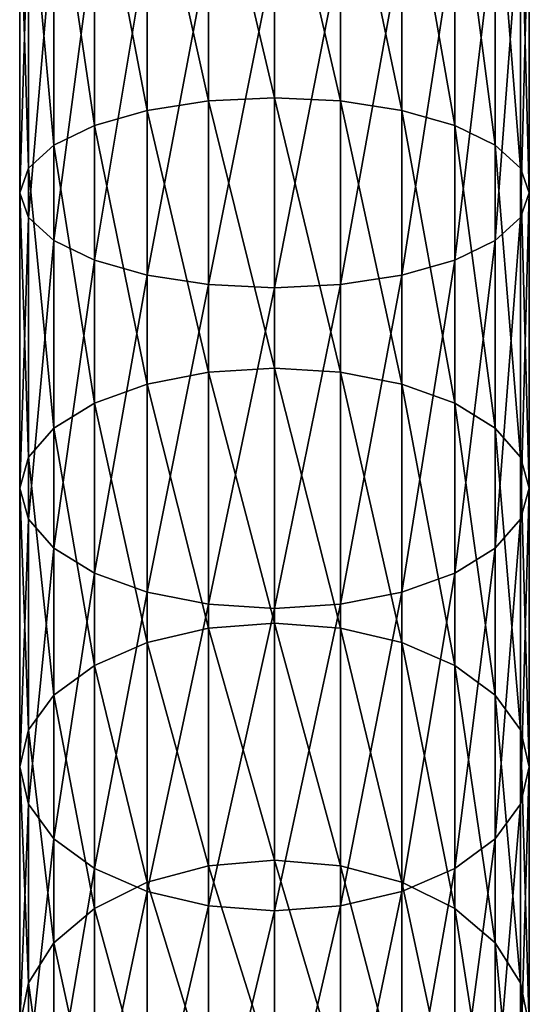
# Model space of a CAD drawing. Extents: x -0.027 to 0.027, y -0.191 to 0.071.
# Tile 4 of 256: x -0.01 to 0.01, y -0.136 to -0.098. Entities that reach past the tile are written whole.
import ezdxf

# ---------------------------------------------------------------- set-up
doc = ezdxf.new("R2010")
doc.units = 0
doc.layers.add('1838FG(2018)-1@1838FG(2018)', color=7, linetype='CONTINUOUS')

msp = doc.modelspace()

# ---------------------------------------------------------------- meshes
at = {"layer": '1838FG(2018)-1@1838FG(2018)'}
mesh = msp.add_polyface(dxfattribs=at)
corners = [(-0.002253, -0.091804, 0.166084), (-0.002258, -0.09179, 0.16619), (0.000957, -0.091845, 0.166192), (-0.002297, -0.089724, 0.315876), (0.000291, -0.10072, 0.311772), (0.000291, -0.089632, 0.315548), (-0.002297, -0.100847, 0.312088), (-0.004709, -0.089994, 0.316837), (-0.004709, -0.10122, 0.313015), (-0.00678, -0.090424, 0.318367), (-0.00678, -0.101813, 0.314489), (-0.008369, -0.090984, 0.320361), (-0.008369, -0.102586, 0.31641), (-0.009368, -0.091637, 0.322683), (-0.009368, -0.103486, 0.318648), (-0.009709, -0.092337, 0.325175), (-0.009709, -0.104452, 0.321049), (-0.009368, -0.093037, 0.327666), (-0.009368, -0.105418, 0.32345), (-0.008369, -0.09369, 0.329988), (-0.008369, -0.106318, 0.325688), (-0.00678, -0.09425, 0.331982), (-0.00678, -0.107091, 0.327609), (-0.004709, -0.09468, 0.333512), (-0.004709, -0.107684, 0.329084), (-0.002297, -0.09495, 0.334474), (-0.002297, -0.108057, 0.33001), (0.000291, -0.095043, 0.334802), (0.000291, -0.108185, 0.330327), (0.000291, -0.111335, 0.306817), (-0.002297, -0.111495, 0.307117), (-0.004709, -0.111966, 0.307998), (-0.00678, -0.112716, 0.3094), (-0.008369, -0.113692, 0.311226), (-0.009368, -0.114829, 0.313353), (-0.009709, -0.11605, 0.315636), (-0.009368, -0.11727, 0.317918), (-0.008369, -0.118407, 0.320045), (-0.002242, -0.091799, 0.165867), (0.000957, -0.091866, 0.165979), (0.000957, -0.091856, 0.165843), (-0.002247, -0.091808, 0.165976)]
mesh.append_faces([[corners[k] for k in face] for face in [(0, 1, 2, 2), (3, 4, 5, 5), (3, 6, 4, 4), (7, 6, 3, 3), (7, 8, 6, 6), (9, 8, 7, 7), (9, 10, 8, 8), (11, 10, 9, 9), (11, 12, 10, 10), (13, 12, 11, 11), (13, 14, 12, 12), (15, 14, 13, 13), (15, 16, 14, 14), (17, 16, 15, 15), (17, 18, 16, 16), (19, 18, 17, 17), (19, 20, 18, 18), (21, 20, 19, 19), (21, 22, 20, 20), (23, 22, 21, 21), (23, 24, 22, 22), (25, 24, 23, 23), (25, 26, 24, 24), (27, 26, 25, 25), (27, 28, 26, 26), (6, 29, 4, 4), (6, 30, 29, 29), (8, 30, 6, 6), (8, 31, 30, 30), (10, 31, 8, 8), (10, 32, 31, 31), (12, 32, 10, 10), (14, 33, 12, 12), (16, 34, 14, 14), (18, 35, 16, 16), (20, 36, 18, 18), (22, 37, 20, 20), (38, 39, 40, 40), (41, 39, 38, 38), (0, 39, 41, 41), (2, 39, 0, 0)]])
mesh = msp.add_polyface(dxfattribs=at)
corners = [(0.000957, -0.091845, 0.166192), (0.000818, -0.091814, 0.16639), (0.000956, -0.091814, 0.16639), (0.001095, -0.091813, 0.16639), (0.004171, -0.091758, 0.16619), (0.004165, -0.091772, 0.166084), (0.002879, -0.09495, 0.334474), (0.000291, -0.108185, 0.330327), (0.000291, -0.095043, 0.334802), (0.002879, -0.108057, 0.33001), (0.005291, -0.09468, 0.333512), (0.005291, -0.107684, 0.329084), (0.007362, -0.09425, 0.331982), (0.007362, -0.107091, 0.327609), (0.008951, -0.09369, 0.329988), (0.008951, -0.106318, 0.325688), (0.00995, -0.093037, 0.327666), (0.00995, -0.105418, 0.32345), (0.010291, -0.092337, 0.325175), (0.010291, -0.104452, 0.321049), (0.00995, -0.091637, 0.322683), (0.00995, -0.103486, 0.318648), (0.008951, -0.090984, 0.320361), (0.008951, -0.102586, 0.31641), (0.007362, -0.090424, 0.318367), (0.007362, -0.101813, 0.314489), (0.005291, -0.089994, 0.316837), (0.005291, -0.10122, 0.313015), (0.002879, -0.089724, 0.315876), (0.002879, -0.100847, 0.312088), (0.000291, -0.089632, 0.315548), (0.000291, -0.10072, 0.311772), (0.008951, -0.118407, 0.320045), (0.00995, -0.11727, 0.317918), (0.010291, -0.11605, 0.315636), (0.00995, -0.114829, 0.313353), (0.008951, -0.113692, 0.311226), (0.007362, -0.112716, 0.3094), (0.005291, -0.111966, 0.307998), (0.002879, -0.111495, 0.307117), (0.000291, -0.111335, 0.306817), (0.00416, -0.091776, 0.165976), (0.000957, -0.091856, 0.165843), (0.000957, -0.091866, 0.165979), (0.004154, -0.091767, 0.165867), (0.004148, -0.091741, 0.165757)]
mesh.append_faces([[corners[k] for k in face] for face in [(0, 1, 2, 2), (0, 2, 3, 3), (4, 5, 0, 0), (6, 7, 8, 8), (6, 9, 7, 7), (10, 9, 6, 6), (10, 11, 9, 9), (12, 11, 10, 10), (12, 13, 11, 11), (14, 13, 12, 12), (14, 15, 13, 13), (16, 15, 14, 14), (16, 17, 15, 15), (18, 17, 16, 16), (18, 19, 17, 17), (20, 19, 18, 18), (20, 21, 19, 19), (22, 21, 20, 20), (22, 23, 21, 21), (24, 23, 22, 22), (24, 25, 23, 23), (26, 25, 24, 24), (26, 27, 25, 25), (28, 27, 26, 26), (28, 29, 27, 27), (30, 29, 28, 28), (30, 31, 29, 29), (17, 32, 15, 15), (19, 33, 17, 17), (21, 34, 19, 19), (23, 35, 21, 21), (25, 36, 23, 23), (27, 37, 25, 25), (29, 38, 27, 27), (29, 39, 38, 38), (31, 39, 29, 29), (31, 40, 39, 39), (41, 42, 43, 43), (44, 45, 42, 42), (5, 43, 0, 0), (5, 41, 43, 43)]])
mesh = msp.add_polyface(dxfattribs=at)
corners = [(0.002879, -0.108057, 0.33001), (0.000291, -0.120765, 0.324454), (0.000291, -0.108185, 0.330327), (0.002879, -0.120604, 0.324154), (0.005291, -0.107684, 0.329084), (0.005291, -0.120133, 0.323273), (0.007362, -0.107091, 0.327609), (0.007362, -0.119384, 0.321871), (0.008951, -0.106318, 0.325688), (0.008951, -0.118407, 0.320045), (0.00995, -0.105418, 0.32345), (0.00995, -0.11727, 0.317918), (0.010291, -0.104452, 0.321049), (0.010291, -0.11605, 0.315636), (0.00995, -0.103486, 0.318648), (0.00995, -0.114829, 0.313353), (0.008951, -0.102586, 0.31641), (0.008951, -0.113692, 0.311226), (0.007362, -0.101813, 0.314489), (0.007362, -0.112716, 0.3094), (0.005291, -0.10122, 0.313015), (0.005291, -0.111966, 0.307998), (0.000291, -0.132635, 0.317254), (0.002879, -0.132442, 0.316973), (0.005291, -0.131879, 0.316148), (0.007362, -0.130982, 0.314836), (0.008951, -0.129813, 0.313126), (0.00995, -0.128453, 0.311135), (0.010291, -0.126992, 0.308998), (0.00995, -0.125532, 0.306861), (0.008951, -0.124171, 0.30487), (0.007362, -0.123003, 0.30316), (0.005291, -0.122106, 0.301848), (0.002879, -0.111495, 0.307117), (0.002879, -0.121542, 0.301023), (0.000291, -0.111335, 0.306817), (0.000291, -0.12135, 0.300742), (0.00995, -0.135469, 0.299248), (0.008951, -0.1339, 0.297416), (0.007362, -0.132553, 0.295843), (0.005291, -0.13152, 0.294636), (0.002879, -0.13087, 0.293877), (0.000291, -0.130649, 0.293618)]
mesh.append_faces([[corners[k] for k in face] for face in [(0, 1, 2, 2), (0, 3, 1, 1), (4, 3, 0, 0), (4, 5, 3, 3), (6, 5, 4, 4), (6, 7, 5, 5), (8, 7, 6, 6), (8, 9, 7, 7), (10, 11, 9, 9), (12, 13, 11, 11), (14, 15, 13, 13), (16, 17, 15, 15), (18, 19, 17, 17), (20, 21, 19, 19), (3, 22, 1, 1), (5, 23, 3, 3), (7, 24, 5, 5), (7, 25, 24, 24), (9, 25, 7, 7), (9, 26, 25, 25), (11, 26, 9, 9), (11, 27, 26, 26), (13, 27, 11, 11), (13, 28, 27, 27), (15, 28, 13, 13), (15, 29, 28, 28), (17, 29, 15, 15), (17, 30, 29, 29), (19, 30, 17, 17), (19, 31, 30, 30), (21, 31, 19, 19), (21, 32, 31, 31), (33, 32, 21, 21), (33, 34, 32, 32), (35, 34, 33, 33), (35, 36, 34, 34), (30, 37, 29, 29), (31, 38, 30, 30), (32, 39, 31, 31), (34, 40, 32, 32), (36, 41, 34, 34), (36, 42, 41, 41)]])
mesh = msp.add_polyface(dxfattribs=at)
corners = [(-0.008369, -0.102586, 0.31641), (-0.008369, -0.113692, 0.311226), (-0.00678, -0.112716, 0.3094), (-0.009368, -0.103486, 0.318648), (-0.009368, -0.114829, 0.313353), (-0.009709, -0.104452, 0.321049), (-0.009709, -0.11605, 0.315636), (-0.009368, -0.105418, 0.32345), (-0.009368, -0.11727, 0.317918), (-0.008369, -0.106318, 0.325688), (-0.008369, -0.118407, 0.320045), (-0.00678, -0.107091, 0.327609), (-0.00678, -0.119384, 0.321871), (-0.004709, -0.107684, 0.329084), (-0.004709, -0.120133, 0.323273), (-0.002297, -0.108057, 0.33001), (-0.002297, -0.120604, 0.324154), (0.000291, -0.108185, 0.330327), (0.000291, -0.120765, 0.324454), (-0.002297, -0.111495, 0.307117), (0.000291, -0.12135, 0.300742), (0.000291, -0.111335, 0.306817), (-0.002297, -0.121542, 0.301023), (-0.004709, -0.111966, 0.307998), (-0.004709, -0.122106, 0.301848), (-0.00678, -0.123003, 0.30316), (-0.008369, -0.124171, 0.30487), (-0.009368, -0.125532, 0.306861), (-0.009709, -0.126992, 0.308998), (-0.009368, -0.128453, 0.311135), (-0.008369, -0.129813, 0.313126), (-0.00678, -0.130982, 0.314836), (-0.004709, -0.131879, 0.316148), (-0.002297, -0.132442, 0.316973), (0.000291, -0.130649, 0.293618), (-0.002297, -0.13087, 0.293877), (-0.004709, -0.13152, 0.294636), (-0.00678, -0.132553, 0.295843), (-0.008369, -0.1339, 0.297416), (-0.009368, -0.135469, 0.299248)]
mesh.append_faces([[corners[k] for k in face] for face in [(0, 1, 2, 2), (3, 4, 1, 1), (5, 6, 4, 4), (7, 8, 6, 6), (9, 10, 8, 8), (11, 12, 10, 10), (13, 12, 11, 11), (13, 14, 12, 12), (15, 14, 13, 13), (15, 16, 14, 14), (17, 16, 15, 15), (17, 18, 16, 16), (19, 20, 21, 21), (19, 22, 20, 20), (23, 22, 19, 19), (23, 24, 22, 22), (2, 24, 23, 23), (2, 25, 24, 24), (1, 25, 2, 2), (1, 26, 25, 25), (4, 26, 1, 1), (4, 27, 26, 26), (6, 27, 4, 4), (6, 28, 27, 27), (8, 28, 6, 6), (8, 29, 28, 28), (10, 29, 8, 8), (10, 30, 29, 29), (12, 30, 10, 10), (12, 31, 30, 30), (14, 31, 12, 12), (14, 32, 31, 31), (16, 32, 14, 14), (18, 33, 16, 16), (22, 34, 20, 20), (22, 35, 34, 34), (24, 35, 22, 22), (25, 36, 24, 24), (26, 37, 25, 25), (27, 38, 26, 26), (28, 39, 27, 27)]])
mesh = msp.add_polyface(dxfattribs=at)
corners = [(0.002879, -0.120604, 0.324154), (0.002879, -0.132442, 0.316973), (0.000291, -0.132635, 0.317254), (0.005291, -0.120133, 0.323273), (0.005291, -0.131879, 0.316148), (0.000291, -0.143655, 0.308811), (0.002879, -0.143433, 0.308552), (0.005291, -0.142784, 0.307793), (0.007362, -0.130982, 0.314836), (0.007362, -0.14175, 0.306586), (0.008951, -0.129813, 0.313126), (0.008951, -0.140403, 0.305013), (0.00995, -0.128453, 0.311135), (0.00995, -0.138835, 0.30318), (0.010291, -0.126992, 0.308998), (0.010291, -0.137152, 0.301214), (0.00995, -0.125532, 0.306861), (0.00995, -0.135469, 0.299248), (0.008951, -0.124171, 0.30487), (0.008951, -0.1339, 0.297416), (0.007362, -0.123003, 0.30316), (0.007362, -0.132553, 0.295843), (0.005291, -0.122106, 0.301848), (0.005291, -0.13152, 0.294636), (0.002879, -0.121542, 0.301023), (0.002879, -0.13087, 0.293877), (0.005291, -0.15272, 0.298306), (0.007362, -0.151562, 0.297218), (0.008951, -0.150052, 0.2958), (0.00995, -0.148295, 0.294148), (0.010291, -0.146408, 0.292376), (0.00995, -0.144522, 0.290604), (0.008951, -0.142765, 0.288952), (0.007362, -0.141255, 0.287534), (0.005291, -0.140097, 0.286446), (0.002879, -0.139369, 0.285762), (0.000291, -0.130649, 0.293618), (0.000291, -0.139121, 0.285529), (0.008951, -0.15066, 0.279578), (0.007362, -0.149006, 0.278332), (0.005291, -0.147737, 0.277376), (0.002879, -0.146939, 0.276775), (0.000291, -0.146667, 0.276569)]
mesh.append_faces([[corners[k] for k in face] for face in [(0, 1, 2, 2), (3, 4, 1, 1), (1, 5, 2, 2), (1, 6, 5, 5), (4, 6, 1, 1), (4, 7, 6, 6), (8, 7, 4, 4), (8, 9, 7, 7), (10, 9, 8, 8), (10, 11, 9, 9), (12, 11, 10, 10), (12, 13, 11, 11), (14, 13, 12, 12), (14, 15, 13, 13), (16, 15, 14, 14), (16, 17, 15, 15), (18, 19, 17, 17), (20, 21, 19, 19), (22, 23, 21, 21), (24, 25, 23, 23), (9, 26, 7, 7), (11, 27, 9, 9), (13, 28, 11, 11), (15, 29, 13, 13), (17, 30, 15, 15), (17, 31, 30, 30), (19, 31, 17, 17), (19, 32, 31, 31), (21, 32, 19, 19), (21, 33, 32, 32), (23, 33, 21, 21), (23, 34, 33, 33), (25, 34, 23, 23), (25, 35, 34, 34), (36, 35, 25, 25), (36, 37, 35, 35), (33, 38, 32, 32), (34, 39, 33, 33), (35, 40, 34, 34), (37, 41, 35, 35), (37, 42, 41, 41)]])
mesh = msp.add_polyface(dxfattribs=at)
corners = [(-0.002297, -0.120604, 0.324154), (-0.002297, -0.132442, 0.316973), (-0.004709, -0.131879, 0.316148), (0.000291, -0.120765, 0.324454), (0.000291, -0.132635, 0.317254), (-0.004709, -0.122106, 0.301848), (-0.004709, -0.13152, 0.294636), (-0.002297, -0.13087, 0.293877), (-0.00678, -0.123003, 0.30316), (-0.00678, -0.132553, 0.295843), (-0.008369, -0.124171, 0.30487), (-0.008369, -0.1339, 0.297416), (-0.009368, -0.125532, 0.306861), (-0.009368, -0.135469, 0.299248), (-0.009709, -0.126992, 0.308998), (-0.009709, -0.137152, 0.301214), (-0.009368, -0.128453, 0.311135), (-0.009368, -0.138835, 0.30318), (-0.008369, -0.129813, 0.313126), (-0.008369, -0.140403, 0.305013), (-0.00678, -0.130982, 0.314836), (-0.00678, -0.14175, 0.306586), (-0.004709, -0.142784, 0.307793), (-0.002297, -0.143433, 0.308552), (0.000291, -0.143655, 0.308811), (0.000291, -0.139121, 0.285529), (0.000291, -0.130649, 0.293618), (-0.002297, -0.139369, 0.285762), (-0.004709, -0.140097, 0.286446), (-0.00678, -0.141255, 0.287534), (-0.008369, -0.142765, 0.288952), (-0.009368, -0.144522, 0.290604), (-0.009709, -0.146408, 0.292376), (-0.009368, -0.148295, 0.294148), (-0.008369, -0.150052, 0.2958), (-0.00678, -0.151562, 0.297218), (0.000291, -0.146667, 0.276569), (-0.002297, -0.146939, 0.276775), (-0.004709, -0.147737, 0.277376), (-0.00678, -0.149006, 0.278332)]
mesh.append_faces([[corners[k] for k in face] for face in [(0, 1, 2, 2), (3, 4, 1, 1), (5, 6, 7, 7), (8, 9, 6, 6), (10, 11, 9, 9), (12, 13, 11, 11), (14, 15, 13, 13), (16, 15, 14, 14), (16, 17, 15, 15), (18, 17, 16, 16), (18, 19, 17, 17), (20, 19, 18, 18), (20, 21, 19, 19), (2, 21, 20, 20), (2, 22, 21, 21), (1, 22, 2, 2), (1, 23, 22, 22), (4, 23, 1, 1), (4, 24, 23, 23), (7, 25, 26, 26), (7, 27, 25, 25), (6, 27, 7, 7), (6, 28, 27, 27), (9, 28, 6, 6), (9, 29, 28, 28), (11, 29, 9, 9), (11, 30, 29, 29), (13, 30, 11, 11), (13, 31, 30, 30), (15, 31, 13, 13), (15, 32, 31, 31), (17, 32, 15, 15), (17, 33, 32, 32), (19, 33, 17, 17), (21, 34, 19, 19), (22, 35, 21, 21), (27, 36, 25, 25), (27, 37, 36, 36), (28, 37, 27, 27), (29, 38, 28, 28), (30, 39, 29, 29)]])

doc.saveas('drawing.dxf')
